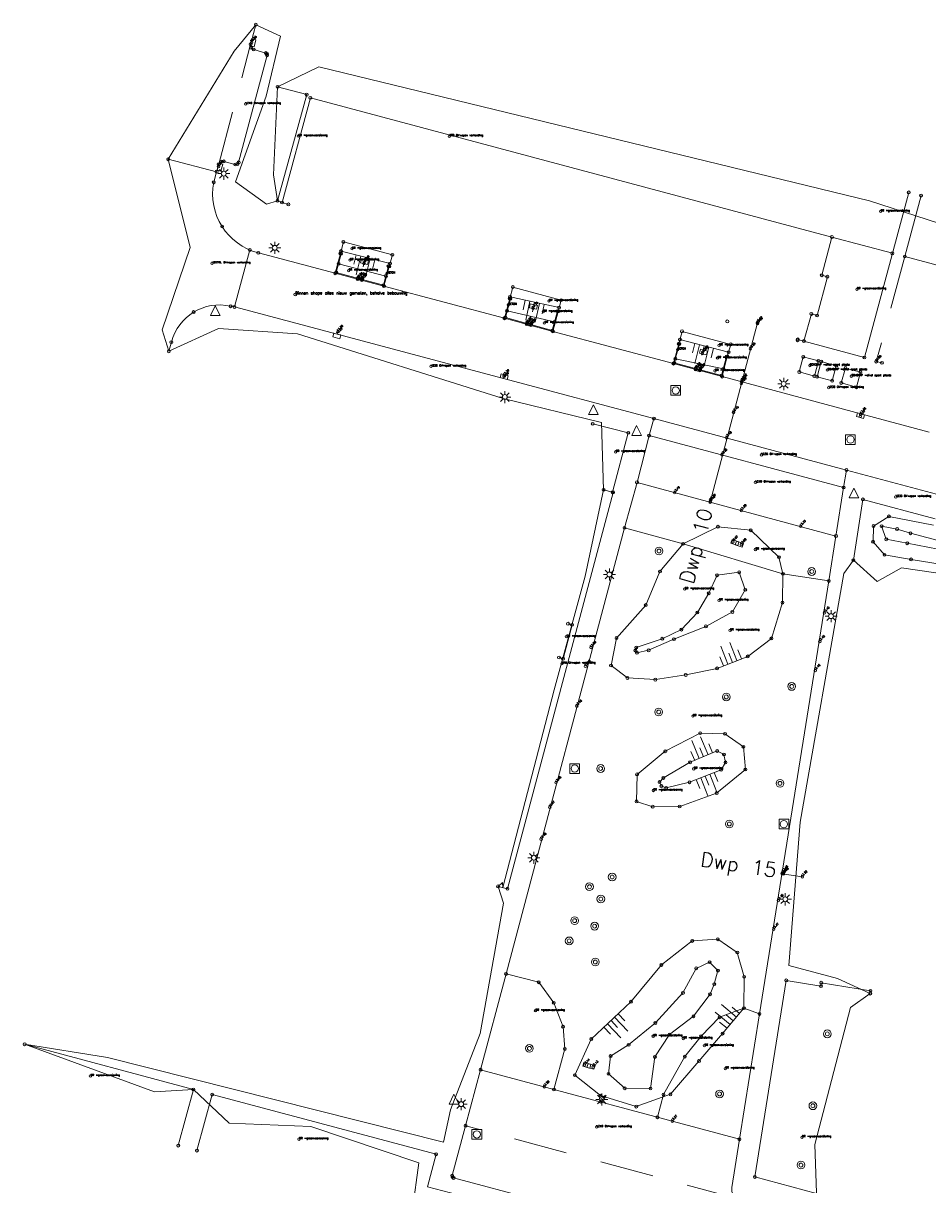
# Model space of a CAD drawing. Header units: metres. Extents: x 131067 to 131441, y 398248 to 398639.
# Tile 7 of 10: x 131132 to 131225, y 398493 to 398613. Entities that reach past the tile are written whole.
import ezdxf
from ezdxf.enums import TextEntityAlignment as Align

# ---------------------------------------------------------------- set-up
doc = ezdxf.new("R2010")
doc.units = ezdxf.units.M
doc.header["$MEASUREMENT"] = 0
for name, pattern in [('DGN Style 1', [5.543278, 0.009223, -5.534055]), ('DGN Style 2', [9.223424, 5.534055, -3.68937]), ('DGN Style 3', [12.912794, 9.223424, -3.68937])]:
    doc.linetypes.add(name, pattern=pattern)
for name, color, linetype, lineweight in [('DUMMY-LINE', 6, 'Continuous', 0), ('gg-knt-bovenkant onderkant talud', 7, 'Continuous', 0), ('gg-knt-verharding', 7, 'Continuous', 0), ('gg-knt-verharding nz', 7, 'DGN Style 2', 0), ('gg-kwrk-afval apart plaats', 145, 'Continuous', 0), ('gg-kwrk-keermuur', 133, 'Continuous', 0), ('gg-kwrk-kunstwerk', 254, 'Continuous', 0), ('gt-grn-groengrens', 62, 'Continuous', 0), ('gt-grn-vlakafsluiter', 6, 'DGN Style 1', 0), ('gt-symb-boom', 3, 'Continuous', 0), ('gt-symb-kolk', 7, 'Continuous', 0), ('gt-symb-kolk center center', 7, 'Continuous', 0), ('gt-symb-lichtmast', 7, 'Continuous', 0), ('gt-symb-rioolschacht', 7, 'Continuous', 0), ('GT-SYMB-TALUD', 7, 'Continuous', 0), ('gt-symb-talud symbool', 7, 'Continuous', 0), ('gt-symb-waterafsluiter', 4, 'Continuous', 0), ('lm-lijn-dwarsprofiel', 40, 'DGN Style 3', 0), ('lm-text-dwarsprofiel Tilburg', 40, 'DGN Style 3', 0), ('LM-TEXT-HOOGTE BOVENKANT KOLK', 1, 'Continuous', 0), ('LM-TEXT-INSTROOM HOOGTE', 141, 'Continuous', 0), ('LM-TEXT-INSTROOM HOOGTE KEERMUUR', 30, 'Continuous', 0), ('LM-TEXT-MAAIVELDHOOGTE', 211, 'Continuous', 0), ('meetpunt', 252, 'Continuous', 0), ('OPMERKING', 2, 'Continuous', 0), ('PNTS', 1, 'Continuous', 0), ('TOPO', 6, 'Continuous', 0)]:
    doc.layers.add(name, color=color, linetype=linetype, lineweight=lineweight)
doc.styles.add('PTXT', font='txt.shx', dxfattribs={"width": 0.75})
doc.styles.get("Standard").update_dxf_attribs({"font": 'txt.shx'})

# ---------------------------------------------------------------- blocks, each defined once
blk = doc.blocks.new('spt9')
blk.add_circle((0, 0), 1.5)
blk = doc.blocks.new('gg0-RS')
at = {"flags": 128}
blk.add_lwpolyline([(-5, -5), (5, -5), (5, 5), (-5, 5), (-5, -5)], close=True, dxfattribs=at)
blk.add_circle((0, 0), 3.75)
blk = doc.blocks.new('gg0-LMAST')
for p, q in [((-1.8, 1.7), (-4.5, 4.4)), ((-0.1, 2.5), (-0.1, 6.2)), ((1.7, 1.7), (4.4, 4.4)), ((-2.5, 0), (-6.3, 0)), ((-1.8, -1.8), (-4.5, -4.5)), ((-0.1, -2.5), (-0.1, -6.3)), ((4.4, -4.5), (1.7, -1.8)), ((2.5, 0), (6.2, 0))]:
    blk.add_line(p, q)
blk.add_circle((-0.1, 0), 2.5)
blk = doc.blocks.new('gg0-TALUD')
at = {"layer": 'gt-symb-talud symbool'}
for p, q in [((-10, -10), (-10, 0)), ((-5, -20), (-5, 0)), ((0, -10), (0, 0)), ((5, -20), (5, 0)), ((10, -10), (10, 0))]:
    blk.add_line(p, q, dxfattribs=at)
blk = doc.blocks.new('SPT2')
blk.add_circle((0, 0), 2.5)
blk = doc.blocks.new('gg0-KOLKCC')
at = {"flags": 128}
blk.add_lwpolyline([(-3.75, 2), (3.75, 2), (3.75, -2), (-3.75, -2), (-3.75, 2)], close=True, dxfattribs=at)
blk = doc.blocks.new('gg0-KOLK')
at = {"flags": 128}
blk.add_lwpolyline([(0, 0), (3.75, 0), (3.75, 4), (-3.75, 4), (-3.75, 0), (0, 0)], dxfattribs=at)
blk = doc.blocks.new('gg0-WAFSL')
for p, q in [((-5, -3.3), (0, 6.7)), ((0, 6.7), (5, -3.3)), ((5, -3.3), (-5, -3.3))]:
    blk.add_line(p, q)
blk = doc.blocks.new('gg0-BOOM')
for radius in [4, 2]:
    blk.add_circle((0, 0), radius)

msp = doc.modelspace()

# ---------------------------------------------------------------- linework, layer by layer
at = {"layer": 'DUMMY-LINE', "flags": 128}
for points in [[(131155.88, 398612.82), (131153.64, 398610.09), (131146.84, 398598.95), (131149.12, 398589.85), (131146.23, 398581.38), (131146.91, 398579.16), (131152.03, 398581.5), (131160.19, 398580.96), (131181.37, 398574.31), (131191.52, 398571.84), (131191.73, 398564.89), (131189.84, 398555.98), (131186.63, 398544.27), (131181.33, 398523.9), (131181.29, 398524.41), (131180.85, 398524.03), (131181.41, 398522.3), (131178.99, 398508.85), (131175.94, 398500.99), (131175.22, 398497.66), (131140.59, 398506.41), (131132.05, 398507.76), (131145.45, 398502.85), (131149.45, 398503.1), (131153.12, 398499.62), (131161.55, 398499.29), (131172.68, 398495.54)], [(131227.51, 398591.94), (131219.14, 398594.67), (131162.39, 398608.49), (131158.13, 398606.41), (131157.7, 398597.33), (131158.11, 398594.68), (131156.98, 398594.33), (131153.79, 398596.64), (131156.94, 398605.45), (131158.43, 398611.64), (131155.88, 398612.82)], [(131213.68, 398492.44), (131213.5, 398497.42), (131217.16, 398511.53), (131219.21, 398512.98), (131215.84, 398514.55), (131210.83, 398515.88), (131211.99, 398530.64), (131216.48, 398556.27), (131217.48, 398557.64), (131219.94, 398555.43), (131222.42, 398556.85), (131230.43, 398555.67), (131244.81, 398552.09), (131261.26, 398547.88), (131264.75, 398546.5), (131263, 398537.99), (131258.2, 398520.79), (131253.86, 398505.59), (131254.9, 398504.38), (131256.29, 398503.84)], [(131153.59, 398416.94), (131151.73, 398419.16), (131155.02, 398425.26), (131157.15, 398431.42), (131159.29, 398436.83), (131162.18, 398448.46), (131161.11, 398449.86), (131165.33, 398455.12), (131169.29, 398472.28), (131172.03, 398490.74), (131172.68, 398495.54)]]:
    msp.add_lwpolyline(points, dxfattribs=at)
at = {"layer": 'gg-knt-bovenkant onderkant talud', "flags": 128}
for points in [[(131164.67, 398589.49), (131169.71, 398588.21)], [(131164.41, 398588.18), (131169.29, 398586.92)], [(131182.09, 398584.77), (131187.14, 398583.66)], [(131181.78, 398583.33), (131186.67, 398582.19)], [(131204.61, 398579.07), (131199.59, 398580.37)], [(131204.07, 398577.36), (131199.13, 398578.4)], [(131204.07, 398577.36), (131199.13, 398578.4)], [(131225.73, 398561.23), (131221.14, 398562.15), (131219.55, 398561.16), (131219.5, 398559.54), (131220.68, 398558.19), (131223.42, 398557.72), (131230.04, 398556.65), (131244.06, 398553.06), (131262.78, 398548.26), (131263.77, 398548.5), (131263.95, 398549.47), (131263.21, 398550), (131261.48, 398550.59), (131260.11, 398552.05)], [(131221.98, 398560.85), (131220.38, 398561.14), (131220.86, 398559.79), (131223.03, 398559.38), (131230.49, 398557.96), (131244.34, 398554.01), (131259.46, 398550.27), (131259.66, 398550.86)], [(131221.98, 398560.85), (131223.36, 398560.41), (131230.61, 398558.49), (131238.34, 398556.3), (131239.93, 398556.01), (131244.56, 398554.87), (131259.66, 398550.86)]]:
    msp.add_lwpolyline(points, dxfattribs=at)
for points in [[(131199.92, 398559.32), (131203.51, 398561.08), (131206.89, 398560.72), (131209.8, 398557.95), (131210.21, 398556.23), (131210.17, 398553.27), (131209.02, 398549.58), (131206.58, 398547.72), (131203.42, 398546.49), (131200.19, 398545.81), (131197.06, 398545.33), (131194.18, 398545.5), (131192.49, 398546.79), (131193.06, 398549.62), (131196.07, 398553.01), (131197.54, 398556.47), (131199.92, 398559.32)], [(131203.42, 398556.09), (131205.7, 398556.39), (131206.33, 398554.58), (131205, 398552.3), (131202.27, 398550.82), (131198.98, 398549.5), (131196.37, 398548.35), (131195.16, 398548.1), (131195.01, 398548.32), (131195.09, 398548.63), (131197.77, 398549.54), (131199.75, 398550.49), (131201.4, 398552.25), (131202.56, 398554.23), (131203.42, 398556.09)], [(131195.13, 398532.79), (131195.18, 398535.57), (131198.09, 398537.95), (131201.68, 398539.81), (131204.24, 398539.75), (131206.14, 398538.41), (131206.34, 398536.07), (131203.38, 398533.64), (131199.57, 398532.26), (131196.79, 398532.24), (131195.13, 398532.79)], [(131198.18, 398534.17), (131197.69, 398534.36), (131197.49, 398534.77), (131197.89, 398535.2), (131200.64, 398536.81), (131203.43, 398537.98), (131204.13, 398537.62), (131204.29, 398536.8), (131203.84, 398536.05), (131200.58, 398534.76), (131198.18, 398534.17)], [(131206.19, 398511.48), (131203.99, 398508.86), (131201.56, 398506.03), (131198.62, 398502.6), (131195.1, 398501.34), (131191.42, 398502.48), (131188.76, 398504.57), (131190.45, 398508.29), (131194.54, 398512.14), (131197.69, 398515.93), (131200.87, 398518.41), (131203.5, 398518.58), (131205.51, 398517.21), (131206.22, 398514.71), (131206.19, 398511.48)], [(131203.13, 398513.95), (131203.51, 398515.35), (131202.65, 398516.22), (131201.27, 398515.58), (131199.91, 398513.05), (131197.07, 398509.95), (131194.31, 398507.7), (131192.45, 398506.54), (131192.23, 398504.71), (131193.9, 398503.22), (131196.56, 398503.2), (131197.02, 398506.45), (131198.52, 398508.76), (131200.99, 398510.64), (131202.7, 398512.91), (131203.13, 398513.95)]]:
    msp.add_lwpolyline(points, close=True, dxfattribs=at)
at = {"layer": 'gg-knt-verharding', "flags": 128}
for points in [[(131156.14, 398589.31, -0.396313), (131151.54, 398596.58), (131151.84, 398597.67), (131151.99, 398598.2), (131152.05, 398598.44, -0.379721), (131152.58, 398598.73), (131153.75, 398598.41, 0.407093), (131154.11, 398598.63), (131157.04, 398609.67, 0.424149), (131156.91, 398609.89), (131155.66, 398610.26, -0.423284), (131155.34, 398610.8), (131155.4, 398611.01), (131155.88, 398612.82)], [(131153.28, 398583.8, 0.40857), (131147.17, 398580.1), (131146.91, 398579.16)], [(131268.33, 398546.85), (131252.79, 398488.4), (131251.28, 398482.83, -0.403695), (131247.66, 398480.6), (131246.67, 398480.86), (131244.54, 398481.44), (131244.3, 398481.48, -0.413245), (131243.98, 398482.04), (131244.12, 398482.59, 0.358503), (131243.98, 398482.81), (131213.85, 398490.86, 0.390132), (131213.64, 398490.72), (131213.49, 398490.16, -0.390641), (131212.94, 398489.86), (131207.87, 398491.23), (131205.7, 398491.81, -0.388892), (131204.95, 398492.99), (131205.73, 398497.97)], [(131177.5, 398499.36), (131176.12, 398494.22, 0.381645), (131176.26, 398493.98), (131184.75, 398491.73), (131206.47, 398485.87), (131224.34, 398481.12), (131244.59, 398475.68), (131245.27, 398475.51), (131246.17, 398475.26, -0.410745), (131248.28, 398471.59)]]:
    msp.add_lwpolyline(points, format="xyb", dxfattribs=at)
for points in [[(131223.18, 398595.54), (131218.61, 398578.52), (131212.38, 398580.22), (131213.14, 398583.01), (131213.73, 398582.85), (131214.79, 398586.85), (131214.21, 398587), (131215.26, 398590.94), (131161.5, 398605.28), (131158.58, 398594.5)], [(131151.84, 398597.67), (131146.84, 398598.95)], [(131158.58, 398594.5), (131158.11, 398594.68)], [(131274.49, 398567.24), (131275.07, 398567.08), (131275.75, 398569.61), (131275.17, 398569.76), (131276.47, 398574.58), (131222.78, 398588.93), (131224.45, 398595.21)], [(131153.68, 398583.73), (131155.26, 398589.61)], [(131156.14, 398589.31), (131164.07, 398587.2)], [(131164.6, 398589.24), (131164.91, 398590.43), (131169.95, 398589.1)], [(131169.63, 398587.9), (131169.95, 398589.1)], [(131169.09, 398585.87), (131181.5, 398582.57)], [(131182.05, 398584.6), (131182.37, 398585.78), (131187.35, 398584.43), (131187.04, 398583.27)], [(131153.28, 398583.8), (131153.68, 398583.73)], [(131164.27, 398580.94), (131153.68, 398583.73)], [(131164.27, 398580.94), (131181.42, 398576.35), (131196.91, 398572.23)], [(131186.5, 398581.2), (131198.92, 398577.9)], [(131199.47, 398579.94), (131199.81, 398581.22), (131204.83, 398579.88), (131204.48, 398578.61)], [(131203.95, 398576.56), (131218.25, 398572.72), (131225.3, 398570.82)], [(131194.27, 398570.76), (131190.61, 398571.69)], [(131226.57, 398564.31), (131216.76, 398566.93), (131216.46, 398565.13), (131196.41, 398570.48), (131196.91, 398572.23)], [(131196.91, 398572.23), (131216.76, 398566.93)], [(131192.65, 398564.64), (131194.27, 398570.76)], [(131195.17, 398565.66), (131196.41, 398570.48)], [(131195.17, 398565.66), (131193.88, 398560.97), (131181.67, 398515.01), (131179.05, 398505.13), (131205.73, 398497.97), (131207.8, 398510.88)], [(131215.68, 398560.13), (131195.17, 398565.66)], [(131192.7, 398564.63), (131181.82, 398523.78)], [(131192.65, 398564.64), (131191.73, 398564.89)], [(131192.7, 398564.63), (131192.65, 398564.64)], [(131216.46, 398565.13), (131215.68, 398560.13)], [(131225.92, 398561.91), (131218.46, 398563.9), (131217.48, 398557.64)], [(131215.68, 398560.13), (131214.94, 398555.5)], [(131214.94, 398555.5), (131207.8, 398510.88)], [(131188.48, 398550.98), (131188.06, 398551.09)], [(131188.48, 398550.98), (131187.55, 398547.49)], [(131187.55, 398547.49), (131187.13, 398547.61)], [(131207.32, 398494.09), (131210.56, 398514.34), (131214.13, 398513.74), (131214.17, 398514.1), (131219.24, 398513.26)], [(131149.45, 398503.1), (131132.05, 398507.76)], [(131179.05, 398505.13), (131177.5, 398499.36)], [(131149.45, 398503.1), (131147.88, 398497.32)], [(131177.54, 398492.03), (131173.57, 398493.08), (131174.46, 398496.42), (131151.38, 398502.57), (131149.81, 398496.8)], [(131207.32, 398494.09), (131213.67, 398492.38)]]:
    msp.add_lwpolyline(points, dxfattribs=at)
at = {"layer": 'gg-knt-verharding nz', "flags": 128}
for points in [[(131152.05, 398598.44), (131155.34, 398610.8)], [(131158.58, 398594.5), (131159.23, 398594.3)], [(131222.78, 398588.93), (131219.83, 398578.1), (131220.42, 398577.97)], [(131212.38, 398580.22), (131211.74, 398580.39)], [(131181.82, 398523.78), (131180.85, 398524.03)], [(131205.7, 398491.81), (131177.5, 398499.36)]]:
    msp.add_lwpolyline(points, dxfattribs=at)
at = {"layer": 'gg-kwrk-afval apart plaats', "flags": 128}
for points in [[(131211.9, 398577.03), (131212.31, 398578.58), (131213.87, 398578.18), (131213.45, 398576.61), (131211.9, 398577.03)], [(131213.74, 398576.54), (131215.29, 398576.13), (131215.71, 398577.68), (131214.16, 398578.1), (131213.74, 398576.54)], [(131216.66, 398577.44), (131218.2, 398577.02), (131217.79, 398575.46), (131216.23, 398575.9), (131216.66, 398577.44)]]:
    msp.add_lwpolyline(points, close=True, dxfattribs=at)
at = {"layer": 'gg-kwrk-keermuur', "flags": 128}
for points in [[(131164.07, 398587.2), (131164.6, 398589.24), (131164.68, 398589.22), (131164.17, 398587.27), (131169.04, 398585.97)], [(131169.09, 398585.87), (131164.07, 398587.2)], [(131169.09, 398585.87), (131169.63, 398587.9), (131169.55, 398587.92), (131169.04, 398585.97)], [(131181.5, 398582.57), (131182.05, 398584.6), (131182.12, 398584.58), (131181.6, 398582.63), (131186.44, 398581.3)], [(131186.5, 398581.2), (131181.5, 398582.57)], [(131186.5, 398581.2), (131187.04, 398583.27), (131186.96, 398583.29), (131186.44, 398581.3)], [(131198.92, 398577.9), (131199.47, 398579.94), (131199.55, 398579.92), (131199.01, 398577.96)], [(131203.95, 398576.56), (131204.48, 398578.61), (131204.41, 398578.63), (131203.89, 398576.66), (131199.01, 398577.96)], [(131203.95, 398576.56), (131198.92, 398577.9)]]:
    msp.add_lwpolyline(points, dxfattribs=at)
at = {"layer": 'gg-kwrk-kunstwerk', "flags": 128}
for points in [[(131166.36, 398586.59), (131166.8, 398586.48), (131166.82, 398586.56), (131166.39, 398586.67), (131166.36, 398586.59)], [(131183.78, 398581.95), (131183.8, 398582.03), (131184.24, 398581.91), (131184.22, 398581.83), (131183.78, 398581.95)], [(131201.2, 398577.29), (131201.22, 398577.37), (131201.68, 398577.25), (131201.65, 398577.17), (131201.2, 398577.29)]]:
    msp.add_lwpolyline(points, close=True, dxfattribs=at)
at = {"layer": 'gt-grn-groengrens', "flags": 128}
for points in [[(131161.12, 398605.61), (131158.13, 398606.41)], [(131161.12, 398605.61), (131158.11, 398594.68)], [(131215.26, 398590.94), (131221.49, 398589.26)], [(131193.88, 398560.97), (131199.92, 398559.32), (131210.21, 398556.23), (131214.94, 398555.5)], [(131181.67, 398515.01), (131185.04, 398514.15), (131186.59, 398512.03), (131187.55, 398509.56), (131187.73, 398507.28), (131186.61, 398503.1)], [(131206.19, 398511.48), (131203.68, 398510.54), (131201.77, 398508.58), (131200.1, 398506.49), (131197.9, 398502.57), (131197.27, 398500.24)], [(131206.19, 398511.48), (131207.8, 398510.88)]]:
    msp.add_lwpolyline(points, dxfattribs=at)
at = {"layer": 'gt-grn-vlakafsluiter', "flags": 128}
msp.add_lwpolyline([(131219.24, 398513.26), (131219.21, 398512.98)], dxfattribs=at)
at = {"layer": 'lm-lijn-dwarsprofiel', "linetype": 'Continuous'}
for p, q in [((131202.71, 398563.62), (131207.59, 398582.1)), ((131210.12, 398525.33), (131212.2, 398525.01))]:
    msp.add_line(p, q, dxfattribs=at)

# ---------------------------------------------------------------- block references
at = {"layer": 'gt-symb-boom', "xscale": 0.1, "yscale": 0.1, "zscale": 0.1}
for p in [(131197.44, 398558.58, 15.29), (131213.18, 398556.47, 16.03), (131211.12, 398544.63, 16.51), (131204.37, 398543.55, 15.05), (131197.41, 398542, 15.67), (131191.42, 398536.17, 15.67), (131209.91, 398534.64, 16.91), (131204.69, 398530.46, 15.3), (131192.61, 398524.99, 15.96), (131190.27, 398523.99, 15.98), (131191.44, 398522.73, 15.06), (131188.74, 398520.49, 15.07), (131190.8, 398519.93, 14.47), (131188.18, 398518.41, 15.07), (131190.87, 398516.23, 15.36), (131214.79, 398508.83, 15.53), (131184.08, 398507.33, 15.26), (131203.68, 398502.64, 15.36), (131213.3, 398501.42, 15.5), (131212.07, 398495.31, 15.07)]:
    msp.add_blockref('gg0-BOOM', p, dxfattribs=at)
at = {"layer": 'gt-symb-kolk', "xscale": 0.1, "yscale": 0.1, "zscale": 0.1}
for p, rotation in [((131155.4, 398611.01, 13.44), 255.3906085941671), ((131151.99, 398598.2, 13.43), 254.4685579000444), ((131164.27, 398580.94, 13.29), 165.2506323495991), ((131181.42, 398576.35, 13.3), 345.1149074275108), ((131218.25, 398572.72, 13.36), 164.9833902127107)]:
    msp.add_blockref('gg0-KOLK', p, dxfattribs=dict(at, rotation=rotation))
at = {"layer": 'gt-symb-kolk center center'}
for p, xscale, yscale, zscale, rotation in [((131167.08, 398588.39, 13.49), 0.1, 0.1, 0.1, 345.1231457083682), ((131184.5, 398583.77, 13.47), 0.1, 0.1, 0.1, 348.2011516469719), ((131202.02, 398579.09, 13.5), 0.1, 0.1, 0.1, 345.9161202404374), ((131205.26, 398559.46, 13.07), 0.1, 0.1, 0.1, 340.9954314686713), ((131205.72, 398559.3, 13.08), 0.1, 0.1, 0.1, 160.9954314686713), ((131190.01, 398505.59, 13.14), 0.09999999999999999, 0.09999999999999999, 0.09999999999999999, 344.3083668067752), ((131190.43, 398505.47, 13.13), 0.1, 0.1, 0.1, 164.3083668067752)]:
    msp.add_blockref('gg0-KOLKCC', p, dxfattribs=dict(at, xscale=xscale, yscale=yscale, zscale=zscale, rotation=rotation))
at = {"layer": 'gt-symb-lichtmast', "xscale": 0.1, "yscale": 0.1, "zscale": 0.1}
for p in [(131152.58, 398597.47, 17.28), (131157.84, 398589.82, 18.82), (131210.3, 398575.8, 18.75), (131181.56, 398574.45, 18.7), (131192.33, 398556.16, 17.12), (131215.18, 398551.87, 17.27), (131184.55, 398526.98, 17.29), (131210.46, 398522.7, 17.59), (131177.06, 398501.58, 17.56), (131191.54, 398502.08, 17.3)]:
    msp.add_blockref('gg0-LMAST', p, dxfattribs=at)
at = {"layer": 'gt-symb-rioolschacht', "xscale": 0.1, "yscale": 0.1, "zscale": 0.1}
for p in [(131199.16, 398575.13, 13.43), (131217.17, 398570.07, 13.47), (131188.75, 398536.17, 13.5), (131210.31, 398530.44, 13.51), (131178.66, 398498.47, 13.4)]:
    msp.add_blockref('gg0-RS', p, dxfattribs=at)
at = {"layer": 'GT-SYMB-TALUD'}
for p, xscale, yscale, zscale, rotation in [((131167.19, 398588.85), 0.1, 0.1, 0.1, 345.7806702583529), ((131184.62, 398584.21), 0.1, 0.1, 0.1, 347.557649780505), ((131202.1, 398579.72), 0.1, 0.1, 0.1, 345.4765740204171), ((131205, 398547.11), 0.09999999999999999, 0.09999999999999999, 0.09999999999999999, 201.3971664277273), ((131202.04, 398537.39), 0.1, 0.1, 0.1, 202.68406264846), ((131202.21, 398535.4), 0.1, 0.1, 0.1, 21.51398213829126), ((131205.09, 398510.17), 0.1, 0.1, 0.1, 229.9827456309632), ((131192.49, 398510.21), 0.1, 0.1, 0.1, 43.32732496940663)]:
    msp.add_blockref('gg0-TALUD', p, dxfattribs=dict(at, xscale=xscale, yscale=yscale, zscale=zscale, rotation=rotation))
at = {"layer": 'gt-symb-waterafsluiter', "xscale": 0.1, "yscale": 0.1, "zscale": 0.1}
for p in [(131151.7, 398583.17, 13.53), (131190.68, 398572.97, 13.39), (131195.13, 398570.83, 13.38), (131217.53, 398564.39, 13.4), (131176.3, 398501.93, 13.53)]:
    msp.add_blockref('gg0-WAFSL', p, dxfattribs=at)
at = {"layer": 'LM-TEXT-HOOGTE BOVENKANT KOLK', "xscale": 0.05, "yscale": 0.05, "zscale": 0.1}
for p in [(131155.45, 398611.01, 13.55), (131152.03, 398598.19, 13.54)]:
    msp.add_blockref('SPT2', p, dxfattribs=at)
at = {"layer": 'LM-TEXT-INSTROOM HOOGTE', "xscale": 0.05, "yscale": 0.05, "zscale": 0.1}
for p in [(131167.02, 398588.21, 13.34), (131166.6, 398586.63, 13.34), (131184.45, 398583.61, 13.33), (131164.34, 398581.21, 13.3), (131184.01, 398581.91, 13.31), (131201.9, 398578.93, 13.36), (131201.42, 398577.23, 13.31), (131181.47, 398576.65, 13.3), (131218.18, 398572.46, 13.37), (131199.06, 398564.59, 13.19), (131205.93, 398562.75, 13.2), (131212.05, 398561.12, 13.19), (131205.06, 398559.52, 13.07), (131205.92, 398559.23, 13.08), (131214.49, 398552.21, 13.45), (131190.43, 398548.64, 13.5), (131214.02, 398549.25, 13.45), (131189.86, 398546.7, 13.5), (131213.54, 398546.27, 13.46), (131188.97, 398542.6, 13.49), (131186.83, 398534.71, 13.48), (131186.18, 398532.18, 13.47), (131185.29, 398528.89, 13.48), (131210.21, 398525.53, 13.46), (131209.74, 398522.57, 13.46), (131209.26, 398519.61, 13.47), (131189.78, 398505.61, 13.14), (131190.65, 398505.41, 13.13), (131185.61, 398503.36, 13.26), (131191.44, 398501.81, 13.26), (131198.8, 398499.81, 13.27)]:
    msp.add_blockref('SPT2', p, dxfattribs=at)
at = {"layer": 'LM-TEXT-MAAIVELDHOOGTE', "xscale": 0.05, "yscale": 0.05, "zscale": 0.1}
for p in [(131207.59, 398582.1, 13.62), (131207.59, 398582.02, 13.63), (131206.86, 398579.41, 13.56), (131205.96, 398576.02, 13.37), (131206, 398576.19, 13.42), (131205.92, 398575.84, 13.37), (131205.92, 398575.82, 13.39), (131205.12, 398572.86, 13.45), (131204.4, 398570.25, 13.4), (131203.94, 398568.49, 13.35), (131202.71, 398563.62, 13.19), (131202.75, 398563.81, 13.19), (131202.76, 398563.82, 13.21), (131210.12, 398525.33, 13.41), (131210.18, 398525.31, 13.46), (131210.26, 398525.31, 13.47), (131210.27, 398525.29, 13.48), (131212.2, 398525.01, 13.52)]:
    msp.add_blockref('SPT2', p, dxfattribs=at)
at = {"layer": 'meetpunt', "xscale": 0.1, "yscale": 0.1, "zscale": 0.1}
for p in [(131155.88, 398612.82), (131155.34, 398610.8, 13.42), (131155.4, 398610.44, 13.45), (131155.66, 398610.26, 13.45), (131156.91, 398609.89, 13.49), (131157.02, 398609.81, 13.49), (131157.04, 398609.67, 13.5), (131158.13, 398606.41), (131161.12, 398605.61, 13.53), (131161.5, 398605.28, 13.58), (131146.84, 398598.95), (131152.58, 398598.73, 13.46), (131151.84, 398597.67, 13.45), (131152.05, 398598.44, 13.42), (131152.27, 398598.69, 13.45), (131153.75, 398598.41, 13.51), (131153.99, 398598.46, 13.52), (131154.11, 398598.63, 13.5), (131151.54, 398596.58, 13.54), (131223.18, 398595.54, 14.47), (131224.45, 398595.21), (131158.11, 398594.68, 13.55), (131158.58, 398594.5, 13.57), (131159.23, 398594.3), (131152.41, 398592.02, 13.52), (131164.91, 398590.43, 13.53), (131215.26, 398590.94, 13.68), (131155.26, 398589.61, 13.47), (131156.14, 398589.31, 13.42), (131164.6, 398589.24, 13.49), (131164.67, 398589.49, 13.38), (131164.68, 398589.22, 13.49), (131221.49, 398589.26), (131164.41, 398588.18, 13.16), (131169.71, 398588.21, 13.43), (131169.95, 398589.1, 13.54), (131222.78, 398588.93, 13.64), (131164.07, 398587.2, 13.37), (131164.17, 398587.27, 13.38), (131169.29, 398586.92, 13.11), (131169.55, 398587.92, 13.48), (131169.63, 398587.9, 13.48), (131214.21, 398587, 13.64), (131214.79, 398586.85, 13.63), (131166.37, 398586.61, 13.34), (131166.39, 398586.69, 13.34), (131166.81, 398586.49, 13.33), (131166.83, 398586.58, 13.34), (131169.04, 398585.97, 13.36), (131169.09, 398585.87, 13.36), (131182.37, 398585.78, 13.5), (131182.05, 398584.6, 13.47), (131182.09, 398584.77, 13.41), (131182.12, 398584.58, 13.47), (131187.35, 398584.43, 13.53), (131149.46, 398583.2, 13.49), (131153.28, 398583.8, 13.44), (131153.68, 398583.73, 13.39), (131181.78, 398583.33, 13.06), (131186.96, 398583.29, 13.49), (131187.04, 398583.27, 13.49), (131187.14, 398583.66, 13.44), (131181.5, 398582.57, 13.34), (131181.6, 398582.63, 13.35), (131183.8, 398581.96, 13.31), (131183.81, 398582.05, 13.32), (131186.67, 398582.19, 13.08), (131213.14, 398583.01, 13.61), (131213.73, 398582.85, 13.6), (131184.23, 398581.86, 13.3), (131184.25, 398581.93, 13.31), (131186.44, 398581.3, 13.36), (131186.5, 398581.2, 13.36), (131199.81, 398581.22, 13.55), (131147.17, 398580.1, 13.47), (131199.47, 398579.94, 13.5), (131199.55, 398579.92, 13.5), (131199.59, 398580.37, 13.45), (131204.83, 398579.88, 13.54), (131211.74, 398580.39), (131212.38, 398580.22, 13.59), (131146.91, 398579.16), (131199.13, 398578.4, 13.1), (131204.41, 398578.63, 13.5), (131204.48, 398578.61, 13.5), (131204.61, 398579.07, 13.41), (131212.31, 398578.58, 13.55), (131218.61, 398578.52, 13.59), (131198.92, 398577.9, 13.35), (131199.01, 398577.96, 13.36), (131201.2, 398577.3, 13.32), (131201.22, 398577.38, 13.32), (131201.65, 398577.19, 13.31), (131201.68, 398577.25, 13.32), (131204.07, 398577.36, 13.15), (131213.87, 398578.18, 13.54), (131214.16, 398578.1, 13.53), (131215.71, 398577.68, 13.54), (131216.66, 398577.44, 13.53), (131219.83, 398578.1, 13.6), (131220.42, 398577.97), (131203.89, 398576.66, 13.37), (131203.95, 398576.56, 13.36), (131211.9, 398577.03, 13.55), (131213.45, 398576.61, 13.54), (131213.74, 398576.54, 13.54), (131215.29, 398576.13, 13.54), (131218.2, 398577.02, 13.53), (131216.23, 398575.9, 13.54), (131217.79, 398575.46, 13.55), (131190.61, 398571.69), (131196.91, 398572.23, 13.3), (131194.27, 398570.76, 13.38), (131196.41, 398570.48, 13.27), (131216.76, 398566.93, 13.37), (131195.17, 398565.66, 13.2), (131191.73, 398564.89), (131192.65, 398564.64, 13.53), (131192.7, 398564.63, 13.52), (131216.46, 398565.13, 13.32), (131218.46, 398563.9, 13.39), (131221.14, 398562.15, 13.34), (131193.88, 398560.97, 13.4), (131203.51, 398561.08, 13.14), (131206.89, 398560.72, 13.15), (131219.55, 398561.16, 13.34), (131220.38, 398561.14, 13.18), (131221.98, 398560.85, 13.11), (131199.92, 398559.32, 13.37), (131215.68, 398560.13, 13.21), (131219.5, 398559.54, 13.36), (131220.86, 398559.79, 13.15), (131223.03, 398559.38, 13.1), (131223.36, 398560.41, 13.09), (131220.68, 398558.19, 13.47), (131209.8, 398557.95, 13.28), (131217.48, 398557.64), (131223.42, 398557.72, 13.53), (131197.54, 398556.47, 13.42), (131203.42, 398556.09, 12.73), (131205.7, 398556.39, 12.78), (131210.21, 398556.23, 13.35), (131206.33, 398554.58, 12.76), (131214.94, 398555.5, 13.41), (131202.56, 398554.23, 12.7), (131210.17, 398553.27, 13.41), (131196.07, 398553.01, 13.34), (131201.4, 398552.25, 12.72), (131205, 398552.3, 12.71), (131188.06, 398551.09), (131188.48, 398550.98, 13.25), (131199.75, 398550.49, 12.79), (131202.27, 398550.82, 12.69), (131193.06, 398549.62, 13.34), (131195.09, 398548.63, 13.03), (131197.77, 398549.54, 12.91), (131198.98, 398549.5, 12.87), (131209.02, 398549.58, 13.38), (131187.13, 398547.61), (131187.55, 398547.49, 13.61), (131195.01, 398548.32, 13.04), (131195.16, 398548.1, 13.03), (131196.37, 398548.35, 12.96), (131206.58, 398547.72, 13.37), (131192.49, 398546.79, 13.39), (131203.42, 398546.49, 13.36), (131194.18, 398545.5, 13.37), (131197.06, 398545.33, 13.36), (131200.19, 398545.81, 13.39), (131201.68, 398539.81, 13.48), (131204.24, 398539.75, 13.46), (131198.09, 398537.95, 13.48), (131203.43, 398537.98, 13.75), (131206.14, 398538.41, 13.45), (131200.64, 398536.81, 13.83), (131204.13, 398537.62, 13.74), (131204.29, 398536.8, 13.73), (131195.18, 398535.57, 13.46), (131203.84, 398536.05, 13.72), (131206.34, 398536.07, 13.46), (131197.49, 398534.77, 13.81), (131197.69, 398534.36, 13.81), (131197.89, 398535.2, 13.81), (131198.18, 398534.17, 13.84), (131200.58, 398534.76, 13.83), (131203.38, 398533.64, 13.54), (131195.13, 398532.79, 13.48), (131196.79, 398532.24, 13.54), (131199.57, 398532.26, 13.5), (131180.85, 398524.03), (131181.82, 398523.78, 13.59), (131203.5, 398518.58, 13.19), (131200.87, 398518.41, 13.19), (131202.65, 398516.22, 12.75), (131205.51, 398517.21, 13.22), (131181.67, 398515.01, 13.43), (131197.69, 398515.93, 13.19), (131201.27, 398515.58, 12.74), (131203.51, 398515.35, 12.73), (131185.04, 398514.15, 13.42), (131203.13, 398513.95, 12.74), (131206.22, 398514.71, 13.26), (131210.56, 398514.34, 13.53), (131214.13, 398513.74, 13.57), (131214.17, 398514.1, 13.56), (131199.91, 398513.05, 12.7), (131202.7, 398512.91, 12.75), (131219.21, 398512.98), (131219.24, 398513.26, 13.62), (131186.59, 398512.03, 13.39), (131194.54, 398512.14, 13.23), (131206.19, 398511.48, 13.34), (131200.99, 398510.64, 12.75), (131203.68, 398510.54, 13.15), (131207.8, 398510.88, 13.38), (131187.55, 398509.56, 13.36), (131197.07, 398509.95, 12.77), (131132.05, 398507.76), (131190.45, 398508.29, 13.24), (131198.52, 398508.76, 12.77), (131201.77, 398508.58, 13.08), (131203.99, 398508.86, 13.31), (131187.73, 398507.28, 13.38), (131194.31, 398507.7, 12.8), (131192.45, 398506.54, 12.82), (131197.02, 398506.45, 12.75), (131200.1, 398506.49, 13.11), (131201.56, 398506.03, 13.31), (131179.05, 398505.13, 13.3), (131188.76, 398504.57, 13.24), (131192.23, 398504.71, 12.88), (131149.45, 398503.1, 13.57), (131186.61, 398503.1), (131193.9, 398503.22, 12.86), (131196.56, 398503.2, 12.85), (131151.38, 398502.57, 13.55), (131191.42, 398502.48, 13.21), (131197.9, 398502.57, 13.11), (131198.62, 398502.6, 13.21), (131195.1, 398501.34, 13.15), (131197.27, 398500.24), (131177.5, 398499.36, 13.42), (131147.88, 398497.32), (131205.73, 398497.97, 13.25), (131149.81, 398496.8), (131174.46, 398496.42, 13.58), (131176.12, 398494.22, 13.41), (131176.15, 398494.06, 13.39), (131176.26, 398493.98, 13.39), (131207.32, 398494.09, 13.53)]:
    msp.add_blockref('spt9', p, dxfattribs=at)
at = {"layer": 'OPMERKING', "xscale": 0.1, "yscale": 0.1, "zscale": 0.1}
msp.add_blockref('spt9', (131159.94, 398585.02), dxfattribs=at)
at = {"layer": 'PNTS', "xscale": 0.1, "yscale": 0.1, "zscale": 0.1}
for p in [(131204.48, 398582.24), (131211.72, 398580.3), (131220.42, 398577.97)]:
    msp.add_blockref('spt9', p, dxfattribs=at)
at = {"layer": 'TOPO', "xscale": 0.05, "yscale": 0.05, "zscale": 0.1}
for p in [(131154.82, 398604.65), (131160.26, 398601.34), (131175.83, 398601.32), (131220.28, 398593.58), (131165.8, 398589.73), (131151.37, 398588.23), (131165.58, 398588.56), (131165.45, 398587.48), (131169.4, 398587.19), (131217.84, 398585.56), (131181.91, 398583.95), (131185.51, 398583.24), (131186.09, 398584.35), (131185.63, 398582.08), (131203.64, 398579.77), (131199.36, 398579.34), (131203.47, 398578.47), (131173.94, 398577.61), (131213, 398577.7), (131214.8, 398577.23), (131203.22, 398577.15), (131217.27, 398576.6), (131214.93, 398575.41), (131192.98, 398568.8), (131208, 398568.49), (131207.38, 398565.66), (131221.85, 398564.16), (131207.38, 398558.74), (131200.1, 398554.66), (131203.64, 398553.5), (131187.9, 398549.75), (131204.77, 398550.41), (131187.43, 398546.98), (131200.94, 398541.58), (131201.03, 398536.14), (131196.86, 398533.91), (131184.71, 398511.21), (131196.84, 398508.59), (131199.94, 398508.35), (131202.12, 398507.61), (131138.84, 398504.49), (131204.27, 398505.25), (131191, 398499.23), (131160.34, 398497.98), (131212.18, 398498.18)]:
    msp.add_blockref('SPT2', p, dxfattribs=at)

# ---------------------------------------------------------------- texts
at = {"layer": 'gg-knt-verharding nz', "style": 'PTXT'}
msp.add_text('13.60', height=0.2, rotation=45, dxfattribs=at).set_placement((131219.83, 398578.1))
at = {"layer": 'lm-text-dwarsprofiel Tilburg'}
for s, rotation, p in [('Dwp 10', 75.2118, (131202.98, 398562.74)), ('Dwp 15', 351.473, (131209.43, 398524.93))]:
    msp.add_text(s, height=1.5, rotation=rotation, dxfattribs=at).set_placement(p, align=Align.RIGHT)
at = {"layer": 'LM-TEXT-HOOGTE BOVENKANT KOLK', "style": 'PTXT'}
for s, p in [('13.55', (131155.45, 398611.01)), ('13.43', (131152.03, 398598.19))]:
    msp.add_text(s, height=0.2, rotation=45, dxfattribs=at).set_placement(p)
at = {"layer": 'LM-TEXT-INSTROOM HOOGTE', "style": 'PTXT'}
for s, p in [('13.44', (131155.4, 398611.01)), ('13.34', (131167.02, 398588.21)), ('13.49', (131167.08, 398588.39)), ('13.34', (131166.6, 398586.63)), ('13.33', (131184.45, 398583.61)), ('13.31', (131184.01, 398581.91)), ('13.29', (131164.27, 398580.94)), ('13.30', (131164.34, 398581.21)), ('13.36', (131201.9, 398578.93)), ('13.50', (131202.02, 398579.09)), ('13.31', (131201.42, 398577.23)), ('13.30', (131181.42, 398576.35)), ('13.30', (131181.47, 398576.65)), ('13.37', (131218.18, 398572.46)), ('13.36', (131218.25, 398572.72)), ('13.19', (131199.06, 398564.59)), ('13.20', (131205.93, 398562.75)), ('13.19', (131212.05, 398561.12)), ('13.07', (131205.06, 398559.52)), ('13.08', (131205.92, 398559.23)), ('13.45', (131214.49, 398552.21)), ('13.45', (131214.02, 398549.25)), ('13.50', (131190.43, 398548.64)), ('13.50', (131189.86, 398546.7)), ('13.46', (131213.54, 398546.27)), ('13.49', (131188.97, 398542.6)), ('13.48', (131186.83, 398534.71)), ('13.47', (131186.18, 398532.18)), ('13.48', (131185.29, 398528.89)), ('13.46', (131210.21, 398525.53)), ('13.46', (131209.74, 398522.57)), ('13.47', (131209.26, 398519.61)), ('13.14', (131189.78, 398505.61)), ('13.13', (131190.65, 398505.41)), ('13.26', (131185.61, 398503.36)), ('13.26', (131191.44, 398501.81)), ('13.27', (131198.8, 398499.81))]:
    msp.add_text(s, height=0.2, rotation=45, dxfattribs=at).set_placement(p)
at = {"layer": 'LM-TEXT-INSTROOM HOOGTE KEERMUUR', "style": 'PTXT'}
for s, p in [('13.34', (131166.36, 398586.59)), ('13.34', (131166.39, 398586.67)), ('13.33', (131166.8, 398586.48)), ('13.34', (131166.82, 398586.56)), ('13.31', (131183.78, 398581.95)), ('13.32', (131183.8, 398582.03)), ('13.30', (131184.22, 398581.83)), ('13.31', (131184.24, 398581.91)), ('13.32', (131201.2, 398577.29)), ('13.32', (131201.22, 398577.37)), ('13.31', (131201.65, 398577.17)), ('13.32', (131201.68, 398577.25))]:
    msp.add_text(s, height=0.2, rotation=45, dxfattribs=at).set_placement(p)
at = {"layer": 'LM-TEXT-MAAIVELDHOOGTE', "style": 'PTXT'}
for s, p in [('13.62', (131207.59, 398582.1)), ('13.63', (131207.59, 398582.02)), ('13.56', (131206.86, 398579.41)), ('13.37', (131205.92, 398575.84)), ('13.39', (131205.92, 398575.82)), ('13.37', (131205.96, 398576.02)), ('13.42', (131206, 398576.19)), ('13.45', (131205.12, 398572.86)), ('13.40', (131204.4, 398570.25)), ('13.35', (131203.94, 398568.49)), ('13.19', (131202.71, 398563.62)), ('13.19', (131202.75, 398563.81)), ('13.21', (131202.76, 398563.82)), ('13.41', (131210.12, 398525.33)), ('13.46', (131210.18, 398525.31)), ('13.47', (131210.26, 398525.31)), ('13.48', (131210.27, 398525.29)), ('13.52', (131212.2, 398525.01))]:
    msp.add_text(s, height=0.2, rotation=45, dxfattribs=at).set_placement(p)
at = {"layer": 'OPMERKING', "style": 'PTXT'}
msp.add_text('Binnen shape alles nieuw gemeten, behalve bebouwing', height=0.3, dxfattribs=at).set_placement((131159.94, 398585.02))
at = {"layer": 'TOPO', "style": 'PTXT'}
for s, p in [('V210 OV=open verharding', (131154.82, 398604.65)), ('GR =groenvoorziening', (131160.26, 398601.34)), ('OTD OV=open verharding', (131175.83, 398601.32)), ('GR =groenvoorziening', (131220.28, 398593.58)), ('GR =groenvoorziening', (131165.8, 398589.73)), ('V227RL OV=open verharding', (131151.37, 398588.23)), ('GR =groenvoorziening', (131165.58, 398588.56)), ('GR =groenvoorziening', (131165.45, 398587.48)), ('BETON', (131169.4, 398587.19)), ('GR =groenvoorziening', (131217.84, 398585.56)), ('GR =groenvoorziening', (131186.09, 398584.35)), ('BETON', (131181.91, 398583.95)), ('GR =groenvoorziening', (131185.51, 398583.24)), ('GR =groenvoorziening', (131185.63, 398582.08)), ('GR =groenvoorziening', (131203.64, 398579.77)), ('BETON', (131199.36, 398579.34)), ('GR =groenvoorziening', (131203.47, 398578.47)), ('V230 OV=open verharding', (131173.94, 398577.61)), ('GR =groenvoorziening', (131203.22, 398577.15)), ('B040AAP =afval apart plaats', (131213, 398577.7)), ('B040AAP =afval apart plaats', (131214.8, 398577.23)), ('B040AAP =afval apart plaats', (131217.27, 398576.6)), ('V230 OV=open verharding', (131214.93, 398575.41)), ('GR =groenvoorziening', (131192.98, 398568.8)), ('V230 OV=open verharding', (131208, 398568.49)), ('V210 OV=open verharding', (131207.38, 398565.66)), ('V230 OV=open verharding', (131221.85, 398564.16)), ('GR =groenvoorziening', (131207.38, 398558.74)), ('GR =groenvoorziening', (131200.1, 398554.66)), ('GR =groenvoorziening', (131203.64, 398553.5)), ('GR =groenvoorziening', (131187.9, 398549.75)), ('GR =groenvoorziening', (131204.77, 398550.41)), ('OTD OV=open verharding', (131187.43, 398546.98)), ('GR =groenvoorziening', (131200.94, 398541.58)), ('GR =groenvoorziening', (131201.03, 398536.14)), ('GR =groenvoorziening', (131196.86, 398533.91)), ('GR =groenvoorziening', (131184.71, 398511.21)), ('GR =groenvoorziening', (131196.84, 398508.59)), ('GR =groenvoorziening', (131199.94, 398508.35)), ('GR =groenvoorziening', (131202.12, 398507.61)), ('GR =groenvoorziening', (131138.84, 398504.49)), ('GR =groenvoorziening', (131204.27, 398505.25)), ('V210 OV=open verharding', (131191, 398499.23)), ('GR =groenvoorziening', (131212.18, 398498.18)), ('GR =groenvoorziening', (131160.34, 398497.98))]:
    msp.add_text(s, height=0.2, dxfattribs=at).set_placement(p)

doc.saveas('drawing.dxf')
